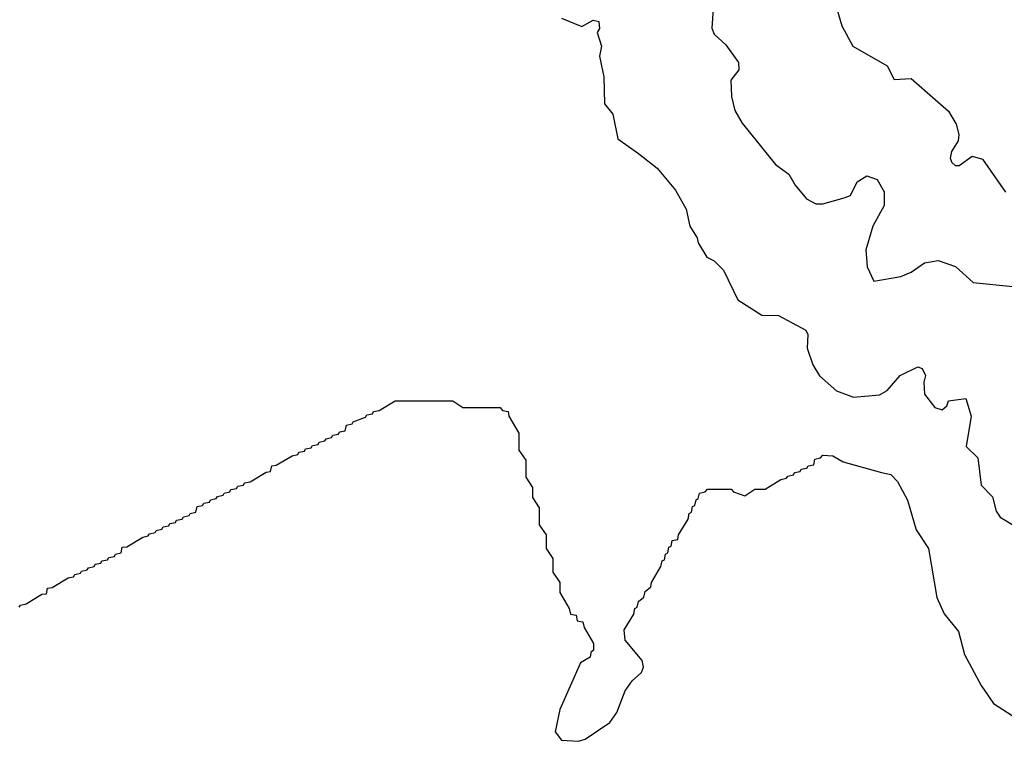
# Model space of a CAD drawing. Extents: x 2239805 to 2396427, y 665731 to 772158.
# Tile 70 of 256: x 2247989 to 2250890, y 717157 to 719283. Entities that reach past the tile are written whole.
import ezdxf

# ---------------------------------------------------------------- set-up
doc = ezdxf.new("R2010")
doc.units = 0

msp = doc.modelspace()

# ---------------------------------------------------------------- linework, layer by layer
at = {"layer": '0CON05XD'}
for points in [[(2250032.5, 719315), (2250028.3, 719258.3), (2250035, 719240), (2250069.3, 719209.3), (2250106.4, 719156.4), (2250107.5, 719135), (2250083.8, 719105), (2250086.4, 719056.4), (2250096.2, 719015), (2250117.7, 718977.7), (2250216.1, 718856.1), (2250255, 718827.5), (2250273.3, 718795), (2250307.5, 718755), (2250335, 718740), (2250355, 718740), (2250418.3, 718758.3), (2250436.7, 718765), (2250456.7, 718805), (2250485, 718823.3), (2250515, 718812.5), (2250535.8, 718775.8), (2250535.8, 718735), (2250502.9, 718675), (2250482, 718605), (2250486.2, 718555), (2250505, 718512.5), (2250585, 718526.7), (2250615, 718538.8), (2250655, 718566.7), (2250695, 718573.3), (2250746.1, 718556.1), (2250798.3, 718508.3), (2250915, 718496.7)], [(2250396.7, 719315), (2250411.2, 719265), (2250443.3, 719205), (2250545, 719146.7), (2250565, 719106.7), (2250615, 719109.2), (2250725, 719012.9), (2250747.5, 718975), (2250755.8, 718944.2), (2250753.9, 718926.1), (2250733.8, 718895), (2250730, 718875), (2250735, 718862.5), (2250745, 718853.3), (2250756.4, 718853.6), (2250795, 718881.2), (2250825, 718872), (2250893.3, 718775)], [(2249585, 719287.5), (2249645, 719263.3), (2249678.3, 719281.7), (2249695, 719277.5), (2249697, 719257), (2249690, 719245), (2249703.3, 719205), (2249697.5, 719175), (2249710, 719115), (2249712.5, 719035), (2249736.7, 719005), (2249751.7, 718931.7), (2249811.7, 718888.3), (2249866.7, 718845), (2249920.7, 718780.7), (2249952.5, 718725), (2249963.3, 718675), (2249985, 718640), (2249987.5, 718625), (2250013.6, 718583.6), (2250035, 718572.5), (2250062.5, 718545), (2250105, 718457.5), (2250175, 718412), (2250225, 718411.2), (2250305, 718368), (2250310.8, 718355), (2250308.8, 718315), (2250325.8, 718265.8), (2250345, 718233.8), (2250395, 718189.2), (2250445, 718170.8), (2250522.3, 718177.7), (2250545, 718190), (2250582.5, 718235), (2250635, 718260), (2250647.5, 718255), (2250657.5, 718235), (2250652.5, 718215), (2250655, 718180), (2250685, 718140), (2250706.4, 718133.6), (2250720, 718145), (2250725, 718160), (2250776.4, 718166.4), (2250792, 718115), (2250777.1, 718025), (2250811.7, 717991.7), (2250821.7, 717911.7), (2250855, 717877.5), (2250866, 717835), (2250877.3, 717817.3), (2250925, 717788.8)], [(2247988.3, 717551.7), (2247991.7, 717558.3), (2248008.3, 717561.7), (2248055, 717590), (2248068.3, 717591.7), (2248071.7, 717608.3), (2248085, 717610), (2248131.7, 717638.3), (2248148.3, 717641.7), (2248151.7, 717648.3), (2248168.3, 717651.7), (2248171.7, 717658.3), (2248188.3, 717661.7), (2248191.7, 717668.3), (2248208.3, 717671.7), (2248211.7, 717678.3), (2248228.3, 717681.7), (2248231.7, 717688.3), (2248248.3, 717691.7), (2248251.7, 717698.3), (2248268.3, 717701.7), (2248271.7, 717708.3), (2248288.3, 717711.7), (2248291.7, 717728.3), (2248305, 717730), (2248351.7, 717758.3), (2248368.3, 717761.7), (2248371.7, 717768.3), (2248388.3, 717771.7), (2248391.7, 717778.3), (2248408.3, 717781.7), (2248411.7, 717788.3), (2248428.3, 717791.7), (2248431.7, 717798.3), (2248448.3, 717801.7), (2248451.7, 717808.3), (2248468.3, 717811.7), (2248471.7, 717818.3), (2248488.3, 717821.7), (2248491.7, 717828.3), (2248508.3, 717831.7), (2248511.7, 717848.3), (2248528.3, 717851.7), (2248531.7, 717858.3), (2248548.3, 717861.7), (2248551.7, 717868.3), (2248568.3, 717871.7), (2248571.7, 717878.3), (2248588.3, 717881.7), (2248591.7, 717888.3), (2248608.3, 717891.7), (2248611.7, 717898.3), (2248628.3, 717901.7), (2248631.7, 717908.3), (2248648.3, 717911.7), (2248651.7, 717918.3), (2248668.3, 717921.7), (2248715, 717950), (2248728.3, 717951.7), (2248731.7, 717968.3), (2248745, 717970), (2248791.7, 717998.3), (2248808.3, 718001.7), (2248811.7, 718008.3), (2248828.3, 718011.7), (2248831.7, 718018.3), (2248848.3, 718021.7), (2248851.7, 718028.3), (2248868.3, 718031.7), (2248871.7, 718038.3), (2248888.3, 718041.7), (2248891.7, 718048.3), (2248908.3, 718051.7), (2248911.7, 718058.3), (2248928.3, 718061.7), (2248931.7, 718068.3), (2248948.3, 718071.7), (2248951.7, 718088.3), (2248968.3, 718091.7), (2248971.7, 718098.3), (2249008.3, 718111.7), (2249011.7, 718118.3), (2249028.3, 718121.7), (2249031.7, 718128.3), (2249048.3, 718131.7), (2249095, 718160), (2249265, 718160), (2249295, 718140), (2249405, 718140), (2249411.7, 718131.7), (2249428.3, 718128.3), (2249430, 718115), (2249460, 718065), (2249460, 718015), (2249480, 717985), (2249480, 717935), (2249500, 717905), (2249500, 717875), (2249520, 717845), (2249520, 717795), (2249540, 717765), (2249540, 717725), (2249560, 717695), (2249560, 717655), (2249580, 717625), (2249580, 717595), (2249608.3, 717548.3), (2249611.7, 717531.7), (2249628.3, 717528.3), (2249631.7, 717511.7), (2249648.3, 717508.3), (2249651.7, 717491.7), (2249680, 717445), (2249680, 717425), (2249671.7, 717418.3), (2249670, 717405), (2249641.7, 717388.3), (2249580, 717250), (2249566.7, 717185), (2249585, 717160), (2249635, 717156.7), (2249655, 717162.5), (2249728, 717212), (2249748, 717242), (2249773.3, 717305), (2249793.3, 717335), (2249820.7, 717359.3), (2249826.7, 717375), (2249823.3, 717395), (2249772.5, 717455), (2249770, 717485), (2249798.3, 717531.7), (2249801.7, 717548.3), (2249808.3, 717551.7), (2249811.7, 717568.3), (2249828.3, 717581.7), (2249831.7, 717598.3), (2249848.3, 717611.7), (2249850, 717625), (2249878.3, 717671.7), (2249881.7, 717688.3), (2249888.3, 717691.7), (2249891.7, 717708.3), (2249898.3, 717711.7), (2249901.7, 717728.3), (2249908.3, 717731.7), (2249911.7, 717748.3), (2249928.3, 717751.7), (2249930, 717765), (2249958.3, 717811.7), (2249961.7, 717828.3), (2249968.3, 717831.7), (2249971.7, 717848.3), (2249978.3, 717851.7), (2249981.7, 717868.3), (2249988.3, 717871.7), (2249991.7, 717888.3), (2250008.3, 717891.7), (2250015, 717900), (2250085, 717900), (2250091.7, 717891.7), (2250125, 717880), (2250155, 717900), (2250185, 717900), (2250231.7, 717928.3), (2250248.3, 717931.7), (2250251.7, 717938.3), (2250268.3, 717941.7), (2250271.7, 717948.3), (2250288.3, 717951.7), (2250291.7, 717958.3), (2250308.3, 717961.7), (2250311.7, 717968.3), (2250328.3, 717971.7), (2250331.7, 717988.3), (2250348.3, 717991.7), (2250355, 718000), (2250385, 717997.5), (2250415, 717980), (2250528.3, 717948.3), (2250555, 717942.5), (2250575, 717922.5), (2250605, 717867.5), (2250630, 717780), (2250666, 717725), (2250690.5, 717580.5), (2250712.5, 717532.5), (2250755, 717480), (2250772.9, 717412.9), (2250821.1, 717321.1), (2250857.6, 717267.6), (2250912.9, 717232.9)]]:
    msp.add_lwpolyline(points, dxfattribs=at)

doc.saveas('drawing.dxf')
